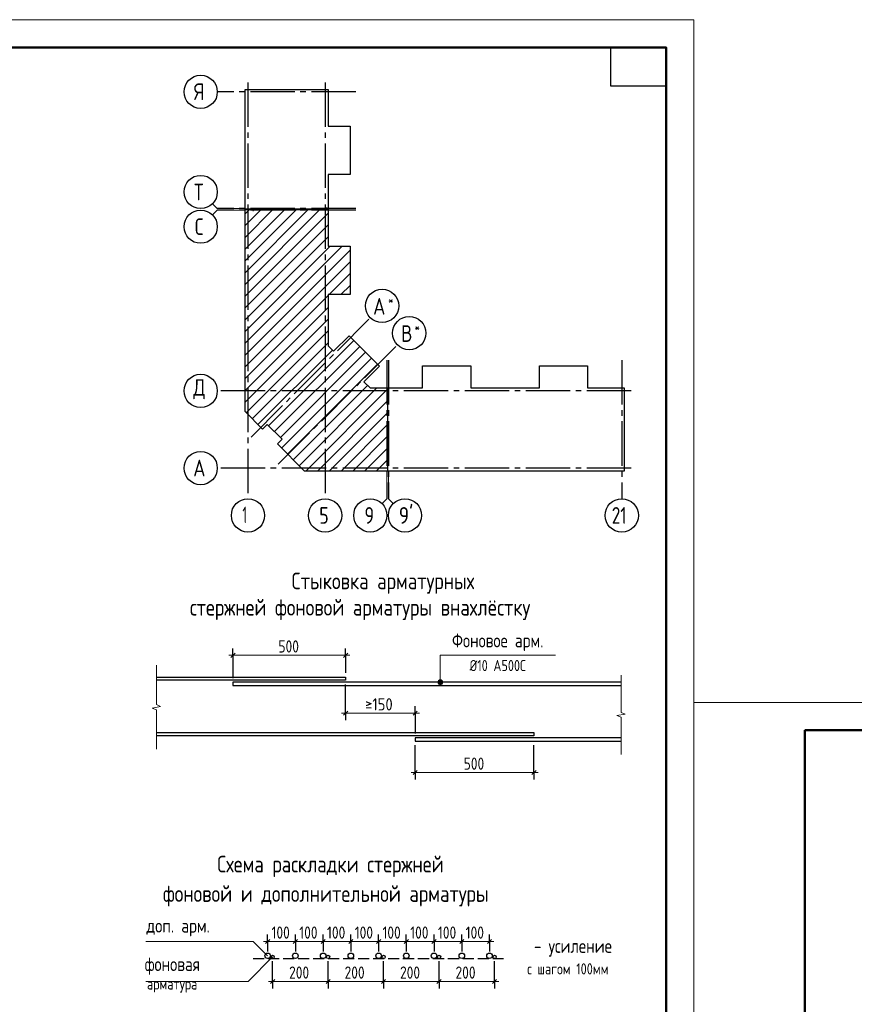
# Model space of a CAD drawing. Header units: millimetres. Extents: x 40580 to 1168286, y -220995 to 81020.
# Tile 194 of 194: x 531714 to 546761, y -104107 to -86368. Entities that reach past the tile are written whole.
import ezdxf

# ---------------------------------------------------------------- set-up
doc = ezdxf.new("R2010")
doc.units = ezdxf.units.MM
for name, pattern in [('______2', [270, 200, -70]), ('______5', [1100, 800, -100, 100, -100]), ('CENTER', [2, 1.25, -0.25, 0.25, -0.25])]:
    doc.linetypes.add(name, pattern=pattern)
for name, color, linetype, lineweight in [('Standard', 7, 'Continuous', 25), ('ОСИ', 7, 'CENTER', 15), ('Примечания', 7, 'Continuous', 13)]:
    doc.layers.add(name, color=color, linetype=linetype, lineweight=lineweight)
doc.styles.add('GOST 2.304', font='isocpeur.ttf', dxfattribs={"width": 0.8})
doc.styles.add('GOST 2.304-81', font='txt')
doc.styles.add('ISOCPEUR', font='isocpeur.ttf')

msp = doc.modelspace()

# ---------------------------------------------------------------- hatches: boundary and pattern name
at = {"layer": 'Примечания', "linetype": 'Continuous', "lineweight": 13, "transparency": 33554687}
for points in [[(539258.5, -98283), (539335.9, -98283), (539319.7, -98266.8)], [(539258.5, -98283), (539319.7, -98266.8), (539274.7, -98266.8)], [(539274.7, -98266.8), (539319.7, -98266.8), (539297.2, -98260.5)], [(539252.2, -98305.5), (539342.2, -98305.5), (539335.9, -98283)], [(539252.2, -98305.5), (539335.9, -98283), (539258.5, -98283)], [(539258.5, -98328), (539342.2, -98305.5), (539252.2, -98305.5)], [(539258.5, -98328), (539335.9, -98328), (539342.2, -98305.5)], [(539274.7, -98344.2), (539335.9, -98328), (539258.5, -98328)], [(539274.7, -98344.2), (539319.7, -98344.2), (539335.9, -98328)], [(539319.7, -98344.2), (539274.7, -98344.2), (539297.2, -98350.5)]]:
    msp.add_hatch(color=7, dxfattribs=at).paths.add_polyline_path(points)

# ---------------------------------------------------------------- linework, layer by layer
at = {"layer": 'Standard', "color": 7, "linetype": 'Continuous', "lineweight": 13, "transparency": 33554687}
for p, q in [((535277.3, -89772.5), (535189.4, -89684.6)), ((535277.3, -89797.5), (535189.4, -89885.3)), ((535277.3, -89772.5), (535777.3, -89772.5)), ((535277.3, -89797.5), (535777.3, -89797.5)), ((538335.3, -94999.5), (538335.3, -94499.5)), ((538360.3, -94999.5), (538360.3, -94499.5)), ((538335.3, -94999.5), (538247.4, -95087.3)), ((538360.3, -94999.5), (538448.2, -95087.3))]:
    msp.add_line(p, q, dxfattribs=at)
at = {"layer": 'Standard', "color": 7, "linetype": 'Continuous', "lineweight": -3, "transparency": 33554687}
for p, q in [((535777.3, -90926.1), (536916, -89787.5)), ((535777.3, -90501.9), (536491.7, -89787.5)), ((535777.3, -90077.6), (536067.4, -89787.5)), ((535777.3, -91138.3), (537128.1, -89787.5)), ((535777.3, -90714), (536703.8, -89787.5)), ((535777.3, -90289.7), (536279.6, -89787.5)), ((535777.3, -89865.5), (535855.3, -89787.5)), ((535777.3, -91350.4), (537273.3, -89854.4)), ((535777.3, -91562.5), (537273.3, -90066.5)), ((535777.3, -91774.7), (537273.3, -90278.7)), ((535777.3, -92198.9), (537525.8, -90450.5)), ((535777.3, -91986.8), (537313.6, -90450.5)), ((535777.3, -92411.1), (537670.3, -90518.1)), ((535777.3, -92623.2), (537670.3, -90730.2)), ((537294.2, -91318.5), (537670.3, -90942.3)), ((537506.3, -91318.5), (537670.3, -91154.5)), ((535777.3, -92835.3), (537273.3, -91339.3)), ((535777.3, -93047.5), (537273.3, -91551.5)), ((535777.3, -93259.6), (537273.3, -91763.6)), ((535798.4, -93450.6), (537273.3, -91975.7)), ((535904.5, -93556.7), (537273.3, -92187.9)), ((536201.5, -93684), (537738.1, -92147.3)), ((536010.5, -93662.7), (537351.2, -92322.1)), ((536307.5, -93790), (537844.2, -92253.3)), ((536413.6, -93896.1), (537950.3, -92359.4)), ((536434.8, -94087), (538056.3, -92465.5)), ((536540.9, -94193.1), (538162.4, -92571.5)), ((536646.9, -94299.1), (537987.6, -92958.5)), ((536753, -94405.2), (538154.7, -93003.5)), ((536870.9, -94499.5), (538345.3, -93025.1)), ((537083, -94499.5), (538345.3, -93237.2)), ((537295.1, -94499.5), (538345.3, -93449.3)), ((537507.3, -94499.5), (538345.3, -93661.4)), ((537719.4, -94499.5), (538345.3, -93873.6)), ((537931.5, -94499.5), (538345.3, -94085.7)), ((538143.7, -94499.5), (538345.3, -94297.8))]:
    msp.add_line(p, q, dxfattribs=at)
at = {"layer": 'Standard', "color": 7, "linetype": 'Continuous', "lineweight": 13, "transparency": 33554687}
for points in [[(514168.3, -128368.4), (543868.3, -128368.4), (543868.3, -86368.4), (514168.3, -86368.4), (514168.3, -128368.4)], [(543868.3, -128368.4), (585868.3, -128368.4), (585868.3, -98668.4), (543868.3, -98668.4), (543868.3, -128368.4)]]:
    msp.add_lwpolyline(points, close=True, dxfattribs=at)
at = {"layer": 'Standard', "color": 7, "linetype": 'Continuous', "lineweight": 50, "transparency": 33554687}
for points in [[(516168.3, -86868.4), (543368.3, -86868.4), (543368.3, -127868.4), (516168.3, -127868.4), (516168.3, -86868.4)], [(545868.3, -99168.4), (585368.3, -99168.4), (585368.3, -127868.4), (545868.3, -127868.4), (545868.3, -99168.4)]]:
    msp.add_lwpolyline(points, close=True, dxfattribs=at)
at = {"layer": 'Standard', "color": 7, "linetype": 'Continuous', "lineweight": 25, "transparency": 33554687}
msp.add_lwpolyline([(543368.3, -86868.4), (543368.3, -87568.4), (542368.3, -87568.4), (542368.3, -86868.4), (543368.3, -86868.4)], close=True, dxfattribs=at)
for points in [[(535777.3, -89782.5), (535777.3, -87625.5), (537273.3, -87625.5), (537273.3, -88286.5), (537670.3, -88286.5), (537670.3, -89154.5), (537273.3, -89154.5), (537273.3, -89782.5), (537255.3, -89782.5), (537255.3, -89762.5), (537240.3, -89762.5), (537240.3, -89782.5), (535777.3, -89782.5)], [(535777.3, -93242.5), (535777.3, -89787.5), (535915.3, -89787.5), (535915.3, -89807.5), (535930.3, -89807.5), (535930.3, -89787.5), (537273.3, -89787.5), (537273.3, -90450.5), (537670.3, -90450.5), (537670.3, -91318.5), (537273.3, -91318.5), (537273.3, -92244.2), (537371.1, -92342), (537652, -92061.1), (538201.4, -92610.6), (537920.6, -92891.4), (538032.6, -93003.5), (538345.3, -93003.5), (538345.3, -94499.5), (536847.2, -94499.5), (536359.3, -94011.5), (536444.1, -93926.6), (536176.2, -93658.7), (536091.3, -93743.5), (535777.3, -93429.5), (535777.3, -93242.5)], [(538350.3, -94499.5), (538350.3, -93036.5), (538370.3, -93036.5), (538370.3, -93021.5), (538350.3, -93021.5), (538350.3, -93003.5), (538978.3, -93003.5), (538978.3, -92606.5), (539846.3, -92606.5), (539846.3, -93003.5), (540464.3, -93003.5), (541082.3, -93003.5), (541082.3, -92606.5), (541950.3, -92606.5), (541950.3, -93003.5), (542611.3, -93003.5), (542611.3, -94499.5), (540464.3, -94499.5), (538350.3, -94499.5)]]:
    msp.add_lwpolyline(points, dxfattribs=at)
at = {"layer": 'ОСИ', "color": 8, "linetype": '______5', "lineweight": -3, "transparency": 33554687}
for p, q in [((535830.3, -87498.2), (535830.3, -94999.5)), ((537220.3, -87498.2), (537220.3, -94999.5)), ((537773.3, -87668.5), (535277.3, -87668.5)), ((537773.3, -89772.5), (535277.3, -89772.5)), ((537773.3, -89797.5), (535277.3, -89797.5)), ((535885.5, -93887), (538035.3, -91737.3)), ((536375.5, -94377.1), (538525.3, -92227.3)), ((538335.3, -92503.5), (538335.3, -94999.5)), ((538360.3, -92503.5), (538360.3, -94999.5)), ((542568.3, -92503.5), (542568.3, -94999.5)), ((542738.6, -93056.5), (535277.3, -93056.5)), ((542738.6, -93056.5), (535277.3, -93056.5)), ((542738.6, -94446.5), (535277.3, -94446.5))]:
    msp.add_line(p, q, dxfattribs=at)
at = {"layer": 'ОСИ', "color": 7, "linetype": 'Continuous', "lineweight": -3, "transparency": 33554687}
for centre in [(534977.3, -87668.5), (534977.3, -89472.5), (534977.3, -90097.5), (538247.4, -91525.1), (538737.4, -92015.2), (534977.3, -93056.5), (534977.3, -93056.5), (534977.3, -94446.5), (535830.3, -95299.5), (537220.3, -95299.5), (538035.3, -95299.5), (538660.3, -95299.5), (542568.3, -95299.5)]:
    msp.add_circle(centre, 300, dxfattribs=at)
at = {"layer": 'Примечания', "color": 253, "linetype": 'Continuous', "lineweight": -3, "true_color": 0xa0a0a0, "transparency": 33554687}
for p, q in [((535559.7, -97819.9), (535559.7, -97694.9)), ((537589.7, -97819.9), (537589.7, -97694.9)), ((535559.7, -97819.9), (535559.7, -97944.9)), ((535559.7, -97819.9), (535559.7, -98230.5)), ((537589.7, -97819.9), (537589.7, -97944.9)), ((537589.7, -97819.9), (537589.7, -98135.5)), ((537589.7, -98862.7), (537589.7, -98345.5)), ((537589.7, -98862.7), (537589.7, -98737.7)), ((538844.7, -98862.7), (538844.7, -98737.7)), ((537589.7, -98862.7), (537589.7, -98987.7)), ((538844.7, -98862.7), (538844.7, -98987.7)), ((538844.7, -98862.7), (538844.7, -99230.5)), ((538844.7, -99931.8), (538844.7, -99440.5)), ((540984.7, -99931.8), (540984.7, -99440.5)), ((538844.7, -99931.8), (538844.7, -99806.8)), ((540984.7, -99931.8), (540984.7, -99806.8)), ((538844.7, -99931.8), (538844.7, -100056.8)), ((540984.7, -99931.8), (540984.7, -100056.8)), ((536184.5, -102974.8), (536184.5, -102849.8)), ((536684.5, -102974.8), (536684.5, -102849.8)), ((537184.5, -102974.8), (537184.5, -102849.8)), ((537684.5, -102974.8), (537684.5, -102849.8)), ((538184.5, -102974.8), (538184.5, -102849.8)), ((538684.5, -102974.8), (538684.5, -102849.8)), ((539184.5, -102974.8), (539184.5, -102849.8)), ((539684.5, -102974.8), (539684.5, -102849.8)), ((540184.5, -102974.8), (540184.5, -102849.8)), ((536184.5, -102974.8), (536184.5, -103099.8)), ((536184.5, -102974.8), (536184.5, -103157.9)), ((536684.5, -102974.8), (536684.5, -103099.8)), ((536684.5, -102974.8), (536684.5, -103157.9)), ((537184.5, -102974.8), (537184.5, -103099.8)), ((537184.5, -102974.8), (537184.5, -103157.9)), ((537684.5, -102974.8), (537684.5, -103099.8)), ((537684.5, -102974.8), (537684.5, -103157.9)), ((538184.5, -102974.8), (538184.5, -103099.8)), ((538184.5, -102974.8), (538184.5, -103157.9)), ((538684.5, -102974.8), (538684.5, -103099.8)), ((538684.5, -102974.8), (538684.5, -103157.9)), ((539184.5, -102974.8), (539184.5, -103099.8)), ((539184.5, -102974.8), (539184.5, -103157.9)), ((539684.5, -102974.8), (539684.5, -103099.8)), ((539684.5, -102974.8), (539684.5, -103157.9)), ((540184.5, -102974.8), (540184.5, -103099.8)), ((540184.5, -102974.8), (540184.5, -103157.9)), ((536274.5, -103695.4), (536274.5, -103327.9)), ((540274.5, -103695.4), (540274.5, -103327.9)), ((536274.5, -103695.4), (536274.5, -103570.4)), ((537274.5, -103695.4), (537274.5, -103570.4)), ((538274.5, -103695.4), (538274.5, -103570.4)), ((539274.5, -103695.4), (539274.5, -103570.4)), ((540274.5, -103695.4), (540274.5, -103570.4)), ((536274.5, -103695.4), (536274.5, -103820.4)), ((537274.5, -103695.4), (537274.5, -103820.4)), ((538274.5, -103695.4), (538274.5, -103820.4)), ((539274.5, -103695.4), (539274.5, -103820.4)), ((540274.5, -103695.4), (540274.5, -103820.4))]:
    msp.add_line(p, q, dxfattribs=at)
at = {"layer": 'Примечания', "color": 7, "linetype": 'Continuous', "lineweight": 13, "transparency": 33554687}
for p, q in [((535559.7, -97819.9), (535484.7, -97819.9)), ((535559.7, -97819.9), (537589.7, -97819.9)), ((537589.7, -97819.9), (537664.7, -97819.9)), ((534178.3, -97998), (534178.3, -98708.9)), ((539297.2, -98260.5), (539297.2, -98260.5)), ((542555.8, -98178), (542555.8, -98849)), ((539252.2, -98305.5), (539252.2, -98305.5)), ((539297.2, -98350.5), (539297.2, -98350.5)), ((539342.2, -98305.5), (539342.2, -98305.5)), ((534253.3, -98739.2), (534103.3, -98769.4)), ((534103.3, -98769.4), (534178.3, -98799.7)), ((534178.3, -98708.9), (534253.3, -98739.2)), ((534178.3, -98799.7), (534178.3, -99510.5)), ((537589.7, -98862.7), (537514.7, -98862.7)), ((537589.7, -98862.7), (538844.7, -98862.7)), ((538844.7, -98862.7), (538919.7, -98862.7)), ((542630.8, -98877.5), (542480.8, -98906.1)), ((542480.8, -98906.1), (542555.8, -98934.6)), ((542555.8, -98849), (542630.8, -98877.5)), ((542555.8, -98934.6), (542555.8, -99605.5)), ((534178.3, -99510.5), (534178.3, -99510.5)), ((542555.8, -99605.5), (542555.8, -99605.5)), ((538844.7, -99931.8), (538769.7, -99931.8)), ((538844.7, -99931.8), (540984.7, -99931.8)), ((540984.7, -99931.8), (541059.7, -99931.8)), ((536184.5, -102974.8), (536109.6, -102974.8)), ((536184.5, -102974.8), (536684.5, -102974.8)), ((536684.5, -102974.8), (537184.5, -102974.8)), ((537184.5, -102974.8), (537684.5, -102974.8)), ((537684.5, -102974.8), (538184.5, -102974.8)), ((538184.5, -102974.8), (538684.5, -102974.8)), ((538684.5, -102974.8), (539184.5, -102974.8)), ((539184.5, -102974.8), (539684.5, -102974.8)), ((539684.5, -102974.8), (540184.5, -102974.8)), ((540184.5, -102974.8), (540259.5, -102974.8)), ((536274.5, -103695.4), (536199.5, -103695.4)), ((536274.5, -103695.4), (537274.5, -103695.4)), ((537274.5, -103695.4), (538274.5, -103695.4)), ((538274.5, -103695.4), (539274.5, -103695.4)), ((539274.5, -103695.4), (540274.5, -103695.4)), ((540274.5, -103695.4), (540349.5, -103695.4))]:
    msp.add_line(p, q, dxfattribs=at)
at = {"layer": 'Примечания', "color": 7, "linetype": 'Continuous', "lineweight": 25, "transparency": 33554687}
for p, q in [((535522.2, -97857.4), (535597.2, -97782.4)), ((537552.2, -97857.4), (537627.2, -97782.4)), ((537552.2, -98900.2), (537627.2, -98825.2)), ((538807.2, -98900.2), (538882.2, -98825.2)), ((538807.2, -99969.3), (538882.2, -99894.3)), ((540947.2, -99969.3), (541022.2, -99894.3)), ((536147, -103012.3), (536222, -102937.3)), ((536647, -103012.3), (536722, -102937.3)), ((537147, -103012.3), (537222, -102937.3)), ((537647.1, -103012.3), (537722, -102937.3)), ((538147.1, -103012.3), (538222, -102937.3)), ((538647.1, -103012.3), (538722, -102937.3)), ((539147.1, -103012.3), (539222, -102937.3)), ((539647.1, -103012.3), (539722, -102937.3)), ((540147.1, -103012.3), (540222, -102937.3)), ((536237, -103732.9), (536312, -103657.9)), ((537237, -103732.9), (537312, -103657.9)), ((538237, -103732.9), (538312, -103657.9)), ((539237, -103732.9), (539312, -103657.9)), ((540237, -103732.9), (540312, -103657.9))]:
    msp.add_line(p, q, dxfattribs=at)
at = {"layer": 'Примечания', "color": 8, "linetype": '______2', "lineweight": -3, "true_color": 0x737373, "transparency": 33554687}
msp.add_line((535924.5, -103282.9), (540434.6, -103282.9), dxfattribs=at)
at = {"layer": 'Примечания', "color": 7, "linetype": 'Continuous', "lineweight": 13, "transparency": 33554687}
for points in [[(539297.2, -98305.5), (539297.2, -97819.9), (541374.7, -97819.9)], [(533990.8, -102974.8), (535926.4, -102974.8), (536184.5, -103232.9)], [(536274.5, -103252.9), (535832.1, -103695.4), (533990.8, -103695.4)]]:
    msp.add_lwpolyline(points, dxfattribs=at)
at = {"layer": 'Примечания', "color": 7, "linetype": 'Continuous', "lineweight": 25, "transparency": 33554687}
for points in [[(534178.3, -98210.5), (537589.7, -98210.5), (537589.7, -98270.5), (534178.3, -98270.5)], [(542555.8, -98305.5), (535559.7, -98305.5), (535559.7, -98365.5), (542555.8, -98365.5)], [(534178.3, -99210.5), (540984.7, -99210.5), (540984.7, -99270.5), (534178.3, -99270.5)], [(542555.8, -99305.5), (538844.7, -99305.5), (538844.7, -99365.5), (542555.8, -99365.5)]]:
    msp.add_lwpolyline(points, dxfattribs=at)
at = {"layer": 'Примечания', "color": 253, "linetype": 'Continuous', "lineweight": -3, "true_color": 0xa0a0a0, "transparency": 33554687}
for points in [[(537274.5, -103695.4), (537274.5, -103678.4), (537274.5, -103678.4), (537274.5, -103678.4), (537274.5, -103678.4), (537274.5, -103678.4), (537274.5, -103678.4), (537274.5, -103327.9)], [(538274.5, -103695.4), (538274.5, -103678.4), (538274.5, -103678.4), (538274.5, -103678.4), (538274.5, -103678.4), (538274.5, -103327.9)], [(539274.5, -103695.4), (539274.5, -103678.4), (539274.5, -103678.4), (539274.5, -103327.9)]]:
    msp.add_lwpolyline(points, dxfattribs=at)
at = {"layer": 'Примечания', "color": 7, "linetype": 'Continuous', "lineweight": 13, "transparency": 33554687}
msp.add_circle((539297.2, -98305.5), 45, dxfattribs=at)
at = {"layer": 'Примечания', "color": 7, "linetype": 'Continuous', "lineweight": -3, "transparency": 33554687}
for centre, radius in [((536184.5, -103232.9), 50), ((536274.5, -103252.9), 30), ((536684.5, -103232.9), 50), ((537184.5, -103232.9), 50), ((537274.5, -103252.9), 30), ((537684.5, -103232.9), 50), ((538184.5, -103232.9), 50), ((538274.5, -103252.9), 30), ((538684.5, -103232.9), 50), ((539184.5, -103232.9), 50), ((539274.5, -103252.9), 30), ((539684.5, -103232.9), 50), ((540184.5, -103232.9), 50), ((540274.5, -103252.9), 30)]:
    msp.add_circle(centre, radius, dxfattribs=at)

# ---------------------------------------------------------------- texts
at = {"layer": 'Standard', "color": 7, "linetype": 'Continuous', "lineweight": 25, "transparency": 33554687, "insert": (542388.3, -95449.5), "char_height": 300, "width": 472.649, "attachment_point": 7, "style": 'ISOCPEUR'}
msp.add_mtext('\\W0.75;21', dxfattribs=at)
at = {"layer": 'ОСИ', "color": 7, "linetype": 'Continuous', "lineweight": 25, "transparency": 33554687, "attachment_point": 7, "style": 'ISOCPEUR'}
for s, insert, char_height, width in [('\\W0.80;Я', (534857.3, -87818.5), 300, 359.839), ('\\W0.80;Т', (534857.3, -89622.5), 300, 359.839), ('\\W0.78;С', (534872.3, -90247.5), 300, 326.834), ('\\W0.80;*', (538355.9, -91507.7), 180, 215.891), ('\\W0.82;А', (538085.9, -91682.7), 300, 392.64), ('\\W0.80;В', (538590.9, -92172.7), 300, 359.83), ('\\W0.80;*', (538830.9, -91997.7), 180, 215.891), ('\\W0.82;Д', (534842.3, -93206.5), 300, 392.649), ('\\W0.82;А', (534842.3, -94596.5), 300, 392.649), ('\\W0.56;1', (535730.3, -95439.5), 300, 233.333), ('\\W0.78;5', (537115.3, -95449.5), 300, 326.843), ('\\W0.78;9', (537930.3, -95449.5), 300, 326.843), ("\\W0.84;9'", (538548.8, -95449.5), 300, 441.038)]:
    msp.add_mtext(s, dxfattribs=dict(at, insert=insert, char_height=char_height, width=width))
at = {"layer": 'Примечания', "color": 7, "linetype": 'Continuous', "lineweight": 50, "transparency": 33554687, "char_height": 300, "attachment_point": 7, "style": 'GOST 2.304-81'}
for s, insert, width in [('Стыковка\\~арматурных', (536617.7, -96710.7), 5309.467), ('стержней\\~фоновой\\~арматуры\\~внахлёстку', (534784.2, -97185.9), 6502.979), ('Схема\\~раскладки\\~стержней', (535277, -101812.5), 6428.76), ('фоновой\\~и\\~дополнительной\\~арматуры', (534295.7, -102343.6), 6865.692)]:
    msp.add_mtext(s, dxfattribs=dict(at, insert=insert, width=width))
at = {"layer": 'Примечания', "color": 7, "linetype": 'Continuous', "lineweight": 25, "transparency": 33554687, "attachment_point": 7, "style": 'GOST 2.304'}
for s, insert, char_height, width in [('500', (536379.2, -97769.9), 220, 516.39), ('Фоновое\\~арм.', (539508.1, -97744.9), 250, 1812.592), ('Ø10\\~А500С', (539824.7, -98104.9), 200, 1153.955), ('\\W0.87;≥150', (537942.2, -98812.7), 220, 667.622), ('500', (539719.2, -99881.8), 220, 516.396), ('доп.\\~арм.', (533999.1, -102883.1), 250, 1208.649), ('100', (536254.7, -102924.8), 220, 485.085), ('100', (536754.7, -102924.8), 220, 485.085), ('100', (537254.7, -102924.8), 220, 485.085), ('100', (537754.7, -102924.8), 220, 485.085), ('100', (538254.7, -102924.8), 220, 485.085), ('100', (538754.7, -102924.8), 220, 485.085), ('100', (539254.7, -102924.8), 220, 485.085), ('100', (539754.7, -102924.8), 220, 485.085), ('-\\~усиление', (540985, -103248.7), 250, 1510.803), ('фоновая', (533967.9, -103575.4), 250, 1173.248), ('200', (536571.2, -103645.4), 220, 531.973), ('200', (537571.2, -103645.4), 220, 531.973), ('200', (538571.2, -103645.4), 220, 531.973), ('200', (539571.2, -103645.4), 220, 531.973), ('с\\~шагом\\~100мм', (540864.1, -103568.7), 200, 1606.262), ('арматура', (534009.6, -103895.4), 200, 1066.467)]:
    msp.add_mtext(s, dxfattribs=dict(at, insert=insert, char_height=char_height, width=width))

doc.saveas('drawing.dxf')
